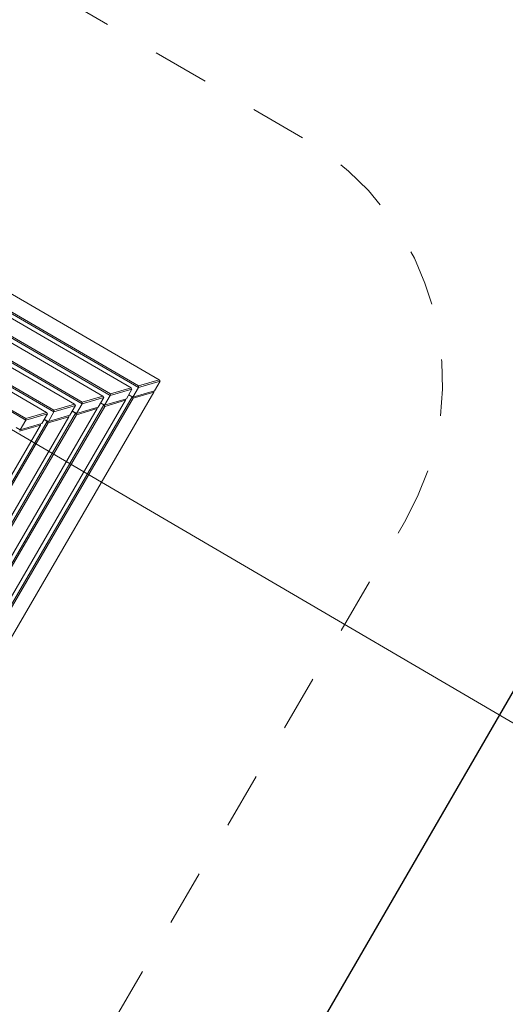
# Model space of a CAD drawing. Extents: x 5477758 to 5478338, y 5918296 to 5918502.
# Tile 69 of 138: x 5477950.146 to 5477951.008, y 5918452.679 to 5918454.426. Entities that reach past the tile are written whole.
import ezdxf

# ---------------------------------------------------------------- set-up
doc = ezdxf.new("R2010")
doc.units = 0
doc.linetypes.add('DASHED', pattern=[19.05, 12.7, -6.35])
doc.layers.get('0').update_dxf_attribs({"linetype": 'CONTINUOUS', "lineweight": 13})
for name, color, linetype, lineweight in [('0_PROJEKTOWANE OGRODZENIE', 7, 'CONTINUOUS', 0), ('0_WSPÓŁRZĘDNE_ODNOŚNIKI', 6, 'CONTINUOUS', 15), ('pomiar', 7, 'CONTINUOUS', 18), ('Widoczne (ISO)', 7, 'CONTINUOUS', 50)]:
    doc.layers.add(name, color=color, linetype=linetype, lineweight=lineweight)
doc.styles.add('pktkecm$0$STANDARD', font='romans')
doc.dimstyles.new('pktkecm$0$ODNOŚNIKI', dxfattribs={"dimtxt": 17.5, "dimasz": 6, "dimexe": 7, "dimexo": 7, "dimgap": 7, "dimtad": 1, "dimtoh": 1, "dimdec": 0, "dimzin": 0, "dimdsep": 46, "dimtxsty": 'pktkecm$0$STANDARD', "dimblk": 'pktkecm$0$_Dot', "dimcen": 8, "dimdle": 7, "dimclrt": 2, "dimadec": 0, "dimazin": 0, "dimtfac": 1, "dimtdec": 0, "dimtofl": 0, "dimtmove": 0, "dimatfit": 3, "dimldrblk": 'pktkecm$0$_DotBlank', "dimfxl": 0, "dimtolj": 1, "dimtzin": 0, "dimarcsym": 0})

# ---------------------------------------------------------------- blocks, each defined once
blk = doc.blocks.new('zw$11A0')
at = {"linetype": 'DASHED', "lineweight": 0, "ltscale": 0.01}
blk.add_lwpolyline([(355.47, -15.73, 0.414024), (305.47, 34.23), (189.05, 34.23, 0.414214), (139.05, -15.77), (139.04, -138.19, 0.414239), (189.04, -188.19), (305.36, -188.19, 0.413955), (355.36, -138.24)], format="xyb", close=True, dxfattribs=at)
at = {"layer": 'Widoczne (ISO)', "lineweight": 0}
for p, q in [((189.32, -15.77), (305.08, -15.77)), ((305.08, -15.77), (302.44, -18.54)), ((302.58, -18.79), (305.35, -15.89)), ((305.08, -15.77), (305.35, -15.89)), ((305.35, -15.89), (305.35, -17.88)), ((191.82, -18.79), (302.58, -18.79)), ((302.44, -18.54), (191.97, -18.54)), ((302.44, -18.54), (302.58, -18.79)), ((305.35, -17.88), (302.58, -20.78)), ((302.58, -18.79), (302.58, -20.78)), ((302.71, -20.94), (305.36, -18.14)), ((305.36, -18.14), (305.28, -17.96)), ((305.36, -18.14), (305.36, -137.59)), ((192.92, -19.54), (301.48, -19.54)), ((301.48, -19.54), (298.84, -22.31)), ((298.98, -22.57), (301.75, -19.66)), ((301.48, -19.54), (301.75, -19.66)), ((301.75, -19.66), (301.75, -21.65)), ((302.58, -20.78), (301.75, -20.78)), ((302.45, -20.79), (302.43, -20.79)), ((302.45, -20.79), (302.45, -134.94)), ((302.71, -20.94), (302.45, -20.79)), ((302.46, -20.79), (302.45, -20.79)), ((302.54, -20.82), (302.58, -20.78)), ((302.71, -134.8), (302.71, -20.94)), ((195.42, -22.57), (298.98, -22.57)), ((298.84, -22.31), (195.57, -22.31)), ((298.84, -22.31), (298.98, -22.57)), ((301.75, -21.65), (298.98, -24.56)), ((298.98, -22.57), (298.98, -24.56)), ((299.09, -24.74), (301.75, -21.94)), ((301.75, -21.94), (301.66, -21.75)), ((301.75, -21.94), (301.75, -133.79)), ((196.52, -23.31), (297.88, -23.31)), ((297.88, -23.31), (295.24, -26.09)), ((295.39, -26.34), (298.15, -23.44)), ((297.88, -23.31), (298.15, -23.44)), ((298.15, -23.44), (298.15, -25.43)), ((295.24, -26.09), (199.17, -26.09)), ((295.24, -26.09), (295.39, -26.34)), ((298.15, -25.43), (295.39, -28.33)), ((295.48, -28.54), (298.13, -25.75)), ((298.13, -25.75), (298.04, -25.55)), ((298.13, -25.75), (298.13, -129.99)), ((298.98, -24.56), (298.15, -24.56)), ((298.84, -24.59), (298.48, -24.59)), ((298.86, -24.57), (298.84, -24.59)), ((298.84, -24.59), (298.84, -131.14)), ((299.09, -24.74), (298.84, -24.59)), ((298.93, -24.6), (298.98, -24.56)), ((299.09, -131), (299.09, -24.74)), ((199.02, -26.34), (295.39, -26.34)), ((200.12, -27.09), (294.28, -27.09)), ((294.28, -27.09), (291.64, -29.86)), ((291.79, -30.12), (294.55, -27.21)), ((294.28, -27.09), (294.55, -27.21)), ((294.55, -27.21), (294.55, -29.2)), ((295.39, -26.34), (295.39, -28.33)), ((294.55, -29.2), (291.79, -32.1)), ((291.86, -32.34), (294.52, -29.55)), ((294.52, -29.55), (294.42, -29.34)), ((294.52, -29.55), (294.52, -126.19)), ((295.39, -28.33), (294.55, -28.33)), ((295.22, -28.39), (294.55, -28.39)), ((295.27, -28.35), (295.22, -28.39)), ((295.48, -28.54), (295.22, -28.39)), ((295.22, -28.39), (295.22, -127.34)), ((295.33, -28.37), (295.39, -28.33)), ((295.48, -127.19), (295.48, -28.54)), ((202.62, -30.12), (291.79, -30.12)), ((291.64, -29.86), (202.77, -29.86)), ((203.72, -30.86), (290.68, -30.86)), ((290.68, -30.86), (288.04, -33.64)), ((288.19, -33.89), (290.96, -30.99)), ((290.68, -30.86), (290.96, -30.99)), ((290.96, -30.99), (290.96, -32.98)), ((291.64, -29.86), (291.79, -30.12)), ((291.79, -30.12), (291.79, -32.1)), ((290.96, -32.98), (288.19, -35.88)), ((290.9, -33.35), (290.8, -33.14)), ((291.79, -32.1), (290.96, -32.1)), ((291.61, -32.2), (290.96, -32.2)), ((291.67, -32.13), (291.61, -32.2)), ((291.86, -32.34), (291.61, -32.2)), ((291.61, -32.2), (291.61, -123.54)), ((291.73, -32.15), (291.79, -32.1)), ((291.86, -123.39), (291.86, -32.34)), ((206.22, -33.89), (288.19, -33.89)), ((288.04, -33.64), (206.37, -33.64)), ((288.04, -33.64), (288.19, -33.89)), ((288.19, -33.89), (288.19, -35.88)), ((288.24, -36.14), (290.9, -33.35)), ((290.9, -33.35), (290.9, -122.39)), ((288.19, -35.88), (287.36, -35.88)), ((288.13, -35.93), (288.19, -35.88))]:
    blk.add_line(p, q, dxfattribs=at)
blk = doc.blocks.new('pktkecm$0$_Dot')
at = {"color": 0, "linetype": 'ByBlock', "lineweight": -2}
blk.add_line((-0.5, 0), (-1, 0), dxfattribs=at)
at = {"color": 0, "linetype": 'ByBlock', "const_width": 0.5}
blk.add_lwpolyline([(-0.25, 0, 1), (0.25, 0, 1)], format="xyb", close=True, dxfattribs=at)
blk = doc.blocks.new('pktkecm$0$_DotBlank')
at = {"color": 0, "linetype": 'ByBlock', "lineweight": -2}
blk.add_line((-0.5, 0), (-1, 0), dxfattribs=at)
blk.add_circle((0, 0), 0.5, dxfattribs=at)

msp = doc.modelspace()

# ---------------------------------------------------------------- linework, layer by layer
at = {"layer": '0_PROJEKTOWANE OGRODZENIE', "lineweight": 30}
msp.add_lwpolyline([(5477942.9595, 5918453.4551), (5477950.6916, 5918466.8889), (5477956.8688, 5918463.3368), (5477947.851, 5918447.7585), (5477943.4347, 5918450.298), (5477943.2993, 5918450.3759), (5477942.9595, 5918453.4552)], dxfattribs=at)
at = {"layer": 'pomiar', "linetype": 'Continuous', "lineweight": 18, "flags": 128}
msp.add_lwpolyline([(5477946.519, 5918455.814), (5477954.984, 5918450.859), (5477958.74, 5918457.26)], dxfattribs=at)

# ---------------------------------------------------------------- block references
at = {"lineweight": -2, "xscale": 0.00998084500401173, "yscale": 0.00998084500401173, "zscale": 0.00998084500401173, "rotation": 329.825700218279}
msp.add_blockref('zw$11A0', (5477947.8406, 5918455.4539), dxfattribs=at)

# ---------------------------------------------------------------- leaders
at = {"layer": '0_WSPÓŁRZĘDNE_ODNOŚNIKI', "lineweight": -3}
for points in [[(5477948.94, 5918468.0809), (5477949.5814, 5918453.5436)], [(5477960.9248, 5918456.3893), (5477948.8287, 5918447.1925)], [(5477954.3531, 5918453.1419), (5477947.8495, 5918447.756)], [(5477957.4259, 5918453.0172), (5477948.4825, 5918446.5917)]]:
    msp.add_leader(points, dimstyle='pktkecm$0$ODNOŚNIKI', override={"dimasz": 2.8}, dxfattribs=at)

doc.saveas('drawing.dxf')
